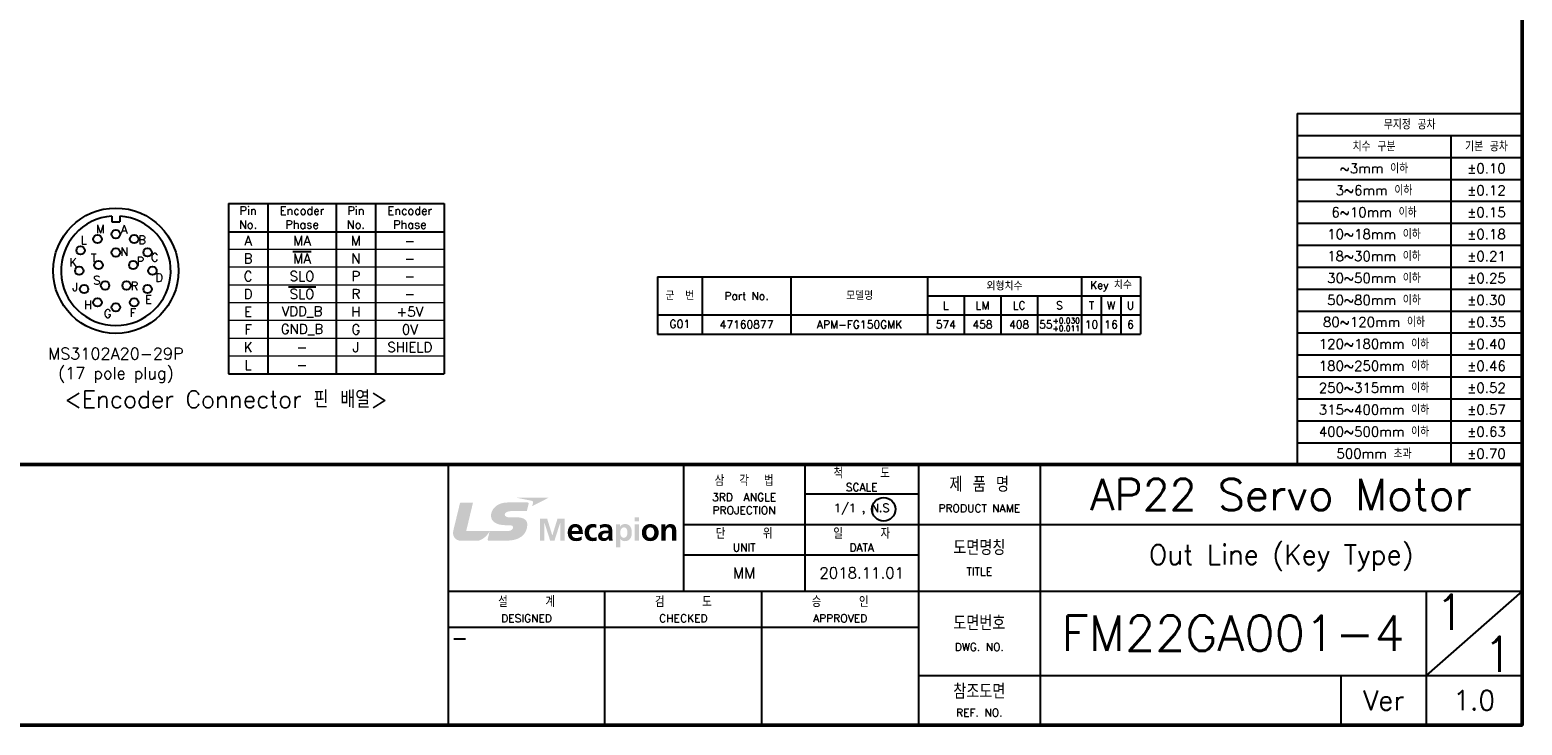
# Model space of a CAD drawing. Header units: inches. Extents: x 0 to 1782, y 0 to 1260.
# Tile 2 of 3: x 640 to 1782, y 0 to 532. Entities that reach past the tile are written whole.
import ezdxf
from ezdxf.enums import TextEntityAlignment as Align

# ---------------------------------------------------------------- set-up
doc = ezdxf.new("R2010")
doc.units = ezdxf.units.IN
doc.header["$LTSCALE"] = 0.25
doc.layers.get('0').update_dxf_attribs({"lineweight": 35})
doc.styles.add('GSG1', font='romans.shx', dxfattribs={"bigfont": 'GSG1.shx'})

msp = doc.modelspace()

# ---------------------------------------------------------------- hatches: boundary and pattern name
at = {"lineweight": -3}
h = msp.add_hatch(color=240, dxfattribs=at)
h.dxf.hatch_style = 2
edge = h.paths.add_edge_path()
edge.add_spline(control_points=[(1012.49800442, 174.12134381), (1012.49800442, 174.12134381), (1036.82979763, 174.12134381), (1036.82979763, 174.12134381), (1036.82979763, 174.12134381), (1024.31611975, 167.69484565), (1024.31611975, 167.69484565), (1024.31611975, 167.69484565), (1024.82066454, 169.80087684), (1024.97138319, 170.42954286), (1025.13177362, 171.09488108), (1024.91738239, 171.59418698), (1023.98002522, 171.78601072), (1023.04186207, 171.97702847), (1012.49800442, 174.12134381), (1012.49800442, 174.12134381)], knot_values=[0, 0, 0, 0, 1, 1, 1, 2, 2, 2, 3, 3, 3, 4, 4, 4, 5, 5, 5, 5], degree=3, periodic=0)
h = msp.add_hatch(color=166, dxfattribs=at)
h.dxf.hatch_style = 2
edge = h.paths.add_edge_path()
edge.add_spline(control_points=[(1006.6183651, 153.05136011), (1008.53821443, 153.05136011), (1009.60291676, 152.78055013), (1009.62870819, 151.49903861), (1009.64563381, 150.79461026), (1009.16285054, 149.97089657), (1008.64460406, 149.56871151), (1007.47109414, 148.66439961), (1006.43701913, 148.56687578), (1000.93457942, 148.56687578), (1000.93457942, 148.56687578), (973.7689532, 148.56687578), (973.7689532, 148.56687578), (973.7689532, 148.56687578), (979.01750854, 170.48072273), (979.01750854, 170.48072273), (979.01750854, 170.48072273), (969.94215025, 170.48072273), (969.94215025, 170.48072273), (969.33524574, 170.48072273), (969.10473486, 170.30703359), (968.92419487, 169.58567962), (968.92419487, 169.58567962), (963.94322558, 149.0472411), (963.94322558, 149.0472411), (963.00667439, 144.96252389), (965.12157139, 141.23163281), (969.82528285, 141.23163281), (974.52577037, 141.23163281), (978.29131868, 141.23163281), (982.28254197, 141.23163281), (985.43715586, 141.23163281), (989.66453191, 144.67237034), (991.37724384, 147.85680556), (991.47154374, 148.03170367), (991.53279838, 148.14454116), (991.59888891, 148.29042392), (991.59888891, 148.29042392), (991.59888891, 148.29042392), (991.59888891, 148.29042392), (991.59888891, 148.29042392), (991.63757605, 148.33555892), (991.64805382, 148.27188633), (991.64805382, 148.27188633), (991.64805382, 148.27188633), (991.64805382, 148.27188633), (991.37724384, 147.12658579), (990.42134908, 143.07974973), (990.26579454, 142.42045639), (990.06268706, 141.56127948), (990.51323104, 141.23405075), (990.92186396, 141.23405075), (990.92186396, 141.23405075), (1001.08932798, 141.23405075), (1004.33824177, 141.23405075), (1015.70339517, 141.23405075), (1020.14919236, 146.64380252), (1020.53686975, 153.13840617), (1020.75448491, 156.78346016), (1018.43889838, 159.14700263), (1011.90721955, 159.14700263), (1011.90721955, 159.14700263), (1008.67523138, 159.14700263), (1006.89401097, 159.14700263), (1005.11198458, 159.14700263), (1003.28321122, 159.7329516), (1003.28321122, 161.18533132), (1003.28321122, 162.63206917), (1005.27076305, 163.89222216), (1007.96113125, 163.89222216), (1007.96113125, 163.89222216), (1020.17498379, 163.89222216), (1020.17498379, 163.89222216), (1020.17498379, 163.89222216), (1021.24049211, 168.16553918), (1021.45165942, 169.05937332), (1021.71843949, 170.18533029), (1021.37670308, 170.51255902), (1020.5570193, 170.51255902), (1020.5570193, 170.51255902), (1005.4617808, 170.51255902), (1005.4617808, 170.51255902), (996.7015615, 170.51255902), (992.76675696, 164.64984532), (992.76675696, 160.46599231), (992.76675696, 156.28254229), (996.14059797, 153.05941993), (1004.83553272, 153.05941993), (1004.83553272, 153.05941993), (1006.6183651, 153.05136011), (1006.6183651, 153.05136011)], knot_values=[0, 0, 0, 0, 1, 1, 1, 2, 2, 2, 3, 3, 3, 4, 4, 4, 5, 5, 5, 6, 6, 6, 7, 7, 7, 8, 8, 8, 9, 9, 9, 10, 10, 10, 11, 11, 11, 12, 12, 12, 13, 13, 13, 14, 14, 14, 15, 15, 15, 16, 16, 16, 17, 17, 17, 18, 18, 18, 19, 19, 19, 20, 20, 20, 21, 21, 21, 22, 22, 22, 23, 23, 23, 24, 24, 24, 25, 25, 25, 26, 26, 26, 27, 27, 27, 28, 28, 28, 29, 29, 29, 30, 30, 30, 30], degree=3, periodic=0)
h = msp.add_hatch(color=253, dxfattribs=at)
h.dxf.hatch_style = 2
edge = h.paths.add_edge_path()
edge.add_spline(control_points=[(1030.34889567, 158.20883948), (1030.34889567, 158.20883948), (1035.70867654, 158.20883948), (1035.70867654, 158.20883948), (1035.70867654, 158.20883948), (1039.68055627, 145.29297654), (1039.68055627, 145.29297654), (1039.68055627, 145.29297654), (1039.72810921, 145.29297654), (1039.72810921, 145.29297654), (1039.72810921, 145.29297654), (1043.70079491, 158.20883948), (1043.70079491, 158.20883948), (1043.70079491, 158.20883948), (1049.06057579, 158.20883948), (1049.06057579, 158.20883948), (1049.06057579, 158.20883948), (1049.06057579, 141.16634826), (1049.06057579, 141.16634826), (1049.06057579, 141.16634826), (1045.85437905, 141.16634826), (1045.85437905, 141.16634826), (1045.85437905, 141.16634826), (1045.85437905, 155.23033268), (1045.85437905, 155.23033268), (1045.85437905, 155.23033268), (1045.80602012, 155.23033268), (1045.80602012, 155.23033268), (1045.80602012, 155.23033268), (1041.3078341, 141.16634826), (1041.3078341, 141.16634826), (1041.3078341, 141.16634826), (1038.10163736, 141.16634826), (1038.10163736, 141.16634826), (1038.10163736, 141.16634826), (1033.60264535, 155.23033268), (1033.60264535, 155.23033268), (1033.60264535, 155.23033268), (1033.55509241, 155.18116777), (1033.55509241, 155.18116777), (1033.55509241, 155.18116777), (1033.55509241, 141.16634826), (1033.55509241, 141.16634826), (1033.55509241, 141.16634826), (1030.34889567, 141.16634826), (1030.34889567, 141.16634826), (1030.34889567, 141.16634826), (1030.34889567, 158.20883948), (1030.34889567, 158.20883948)], knot_values=[0, 0, 0, 0, 1, 1, 1, 2, 2, 2, 3, 3, 3, 4, 4, 4, 5, 5, 5, 6, 6, 6, 7, 7, 7, 8, 8, 8, 9, 9, 9, 10, 10, 10, 11, 11, 11, 12, 12, 12, 13, 13, 13, 14, 14, 14, 15, 15, 15, 16, 16, 16, 16], degree=3, periodic=0)
h = msp.add_hatch(color=253, dxfattribs=at)
edge = h.paths.add_edge_path()
edge.add_spline(control_points=[(1061.29928579, 152.5843687), (1061.15963852, 152.72614464), (1061.01033851, 152.85860452), (1060.85090094, 152.98125917)], knot_values=[3.3437465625, 3.3437465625, 3.3437465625, 3.3437465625, 3.4062459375, 3.4062459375, 3.4062459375, 3.4062459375], degree=3, periodic=0)
edge.add_spline(control_points=[(1060.85090094, 152.98125917), (1060.69146336, 153.10391382), (1060.52188822, 153.21676324), (1060.34169068, 153.31931828)], knot_values=[3.2812471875, 3.2812471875, 3.2812471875, 3.2812471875, 3.3437465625, 3.3437465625, 3.3437465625, 3.3437465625], degree=3, periodic=0)
edge.add_spline(control_points=[(1060.34169068, 153.31931828), (1060.16149313, 153.42187332), (1059.97067319, 153.51413397), (1059.76874601, 153.59561107)], knot_values=[3.2187478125, 3.2187478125, 3.2187478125, 3.2187478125, 3.2812471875, 3.2812471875, 3.2812471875, 3.2812471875], degree=3, periodic=0)
edge.add_spline(control_points=[(1059.76874601, 153.59561107), (1059.56681883, 153.67708817), (1059.35378441, 153.74778172), (1059.12915793, 153.80720255)], knot_values=[3.1562484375, 3.1562484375, 3.1562484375, 3.1562484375, 3.2187478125, 3.2187478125, 3.2187478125, 3.2187478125], degree=3, periodic=0)
edge.add_spline(control_points=[(1059.12915793, 153.80720255), (1058.90453144, 153.86662339), (1058.66831289, 153.91477151), (1058.42001743, 153.95115775)], knot_values=[3.0937490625, 3.0937490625, 3.0937490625, 3.0937490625, 3.1562484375, 3.1562484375, 3.1562484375, 3.1562484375], degree=3, periodic=0)
edge.add_spline(control_points=[(1058.42001743, 153.95115775), (1058.17172197, 153.987544), (1057.91134961, 154.01216837), (1057.63841551, 154.0245417)], knot_values=[3.0312496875, 3.0312496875, 3.0312496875, 3.0312496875, 3.0937490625, 3.0937490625, 3.0937490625, 3.0937490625], degree=3, periodic=0)
edge.add_spline(control_points=[(1057.63841551, 154.0245417), (1057.50194846, 154.03072836), (1057.36234097, 154.03385227), (1057.21953245, 154.03385227)], knot_values=[3, 3, 3, 3, 3.0312496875, 3.0312496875, 3.0312496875, 3.0312496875], degree=3, periodic=0)
edge.add_spline(control_points=[(1057.21953245, 154.03385227), (1053.39111754, 154.03385227), (1051.50028357, 151.02995703), (1051.50028357, 147.39255988)], knot_values=[2, 2, 2, 2, 3, 3, 3, 3], degree=3, periodic=0)
edge.add_spline(control_points=[(1051.50028357, 147.39255988), (1051.50028357, 143.26593159), (1053.8698709, 140.87297078), (1057.93685651, 140.87297078)], knot_values=[1, 1, 1, 1, 2, 2, 2, 2], degree=3, periodic=0)
edge.add_spline(control_points=[(1057.93685651, 140.87297078), (1059.66004621, 140.87297078), (1061.00039442, 141.21470718), (1062.17229237, 141.87400053)], knot_values=[0, 0, 0, 0, 1, 1, 1, 1], degree=3, periodic=0)
edge.add_spline(control_points=[(1062.17229237, 141.87400053), (1062.17229237, 141.87400053), (1062.17229237, 142.53933874), (1062.17229237, 143.20467696)], knot_values=[7.5, 7.5, 7.5, 7.5, 8, 8, 8, 8], degree=3, periodic=0)
edge.add_spline(control_points=[(1062.17229237, 143.20467696), (1062.17229237, 143.87001517), (1062.17229237, 144.53535338), (1062.17229237, 144.53535338), (1060.97621496, 143.85188057), (1059.63586675, 143.26593159), (1058.0811273, 143.26593159)], knot_values=[6, 6, 6, 6, 6.5, 6.5, 6.5, 7.5, 7.5, 7.5, 7.5], degree=3, periodic=0)
edge.add_spline(control_points=[(1058.0811273, 143.26593159), (1056.09438146, 143.26593159), (1054.70728629, 144.41365009), (1054.56301549, 146.44069503)], knot_values=[5, 5, 5, 5, 6, 6, 6, 6], degree=3, periodic=0)
edge.add_spline(control_points=[(1054.56301549, 146.44069503), (1054.56301549, 146.44069503), (1063.08144017, 146.44069503), (1063.08144017, 146.44069503), (1063.08144017, 146.71537462), (1063.07639182, 146.98538379), (1063.06581006, 147.25023312)], knot_values=[3.937490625, 3.937490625, 3.937490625, 3.937490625, 4.937490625, 4.937490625, 4.937490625, 5, 5, 5, 5], degree=3, periodic=0)
edge.add_spline(control_points=[(1063.06581006, 147.25023312), (1063.04464992, 147.77984705), (1063.00136321, 148.28882827), (1062.93207125, 148.77326348)], knot_values=[3.812491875, 3.812491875, 3.812491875, 3.812491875, 3.937490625, 3.937490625, 3.937490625, 3.937490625], degree=3, periodic=0)
edge.add_spline(control_points=[(1062.93207125, 148.77326348), (1062.86277929, 149.25769869), (1062.76748208, 149.71758789), (1062.64230095, 150.14901778)], knot_values=[3.687493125, 3.687493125, 3.687493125, 3.687493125, 3.812491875, 3.812491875, 3.812491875, 3.812491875], degree=3, periodic=0)
edge.add_spline(control_points=[(1062.64230095, 150.14901778), (1062.5484151, 150.4725902), (1062.43771955, 150.78015425), (1062.30857798, 151.07005901)], knot_values=[3.5937440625, 3.5937440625, 3.5937440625, 3.5937440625, 3.687493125, 3.687493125, 3.687493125, 3.687493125], degree=3, periodic=0)
edge.add_spline(control_points=[(1062.30857798, 151.07005901), (1062.2224836, 151.26332885), (1062.12819099, 151.44875012), (1062.02521531, 151.62583365)], knot_values=[3.5312446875, 3.5312446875, 3.5312446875, 3.5312446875, 3.5937440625, 3.5937440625, 3.5937440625, 3.5937440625], degree=3, periodic=0)
edge.add_spline(control_points=[(1062.02521531, 151.62583365), (1061.92223963, 151.80291718), (1061.81058089, 151.97166297), (1061.68975425, 152.13158187)], knot_values=[3.4687453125, 3.4687453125, 3.4687453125, 3.4687453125, 3.5312446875, 3.5312446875, 3.5312446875, 3.5312446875], degree=3, periodic=0)
edge.add_spline(control_points=[(1061.68975425, 152.13158187), (1061.56892761, 152.29150077), (1061.43893307, 152.44259277), (1061.29928579, 152.5843687)], knot_values=[3.4062459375, 3.4062459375, 3.4062459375, 3.4062459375, 3.4687453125, 3.4687453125, 3.4687453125, 3.4687453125], degree=3, periodic=0)
edge = h.paths.add_edge_path(flags=16)
edge.add_spline(control_points=[(1057.29086187, 148.68616113), (1055.92693868, 148.68616113), (1054.56301549, 148.68616113), (1054.56301549, 148.68616113), (1054.70728629, 150.37146967), (1055.61643408, 151.64089146), (1057.41055021, 151.64089146)], knot_values=[1, 1, 1, 1, 1.5, 1.5, 1.5, 2.5, 2.5, 2.5, 2.5], degree=3, periodic=0)
edge.add_spline(control_points=[(1057.41055021, 151.64089146), (1059.20547231, 151.64089146), (1059.92360235, 150.27394584), (1060.01870824, 148.68616113)], knot_values=[0, 0, 0, 0, 1, 1, 1, 1], degree=3, periodic=0)
edge.add_spline(control_points=[(1060.01870824, 148.68616113), (1060.01870824, 148.68616113), (1058.65478505, 148.68616113), (1057.29086187, 148.68616113)], knot_values=[2.5, 2.5, 2.5, 2.5, 3, 3, 3, 3], degree=3, periodic=0)
h = msp.add_hatch(color=253, dxfattribs=at)
h.dxf.hatch_style = 2
edge = h.paths.add_edge_path()
edge.add_spline(control_points=[(1073.22714267, 151.02995703), (1072.65328343, 151.29915505), (1072.03106526, 151.49420272), (1071.04937907, 151.49420272), (1069.06343921, 151.49420272), (1067.79562939, 149.88304452), (1067.79562939, 147.51426317), (1067.79562939, 145.19464673), (1068.87242146, 143.41262033), (1071.12111148, 143.41262033), (1072.03106526, 143.41262033), (1073.03612492, 143.75435674), (1073.5858047, 143.99856931), (1073.5858047, 143.99856931), (1073.72926951, 141.28885754), (1073.72926951, 141.28885754), (1072.79674824, 140.99548006), (1071.83924152, 140.87297078), (1070.52307277, 140.87297078), (1066.47946064, 140.87297078), (1064.44596784, 143.68101237), (1064.44596784, 147.51426317), (1064.44596784, 151.15246631), (1066.55119305, 154.03385227), (1070.40378742, 154.03385227), (1071.69577671, 154.03385227), (1072.62910396, 153.88716353), (1073.51407229, 153.6187715), (1073.51407229, 153.6187715), (1073.22714267, 151.02995703), (1073.22714267, 151.02995703)], knot_values=[0, 0, 0, 0, 1, 1, 1, 2, 2, 2, 3, 3, 3, 4, 4, 4, 5, 5, 5, 6, 6, 6, 7, 7, 7, 8, 8, 8, 9, 9, 9, 10, 10, 10, 10], degree=3, periodic=0)
h = msp.add_hatch(color=253, dxfattribs=at)
edge = h.paths.add_edge_path()
edge.add_spline(control_points=[(1085.64571466, 147.92973485), (1085.64571466, 148.33252843), (1085.64571466, 148.73532603), (1085.64571466, 148.73532603), (1085.64571466, 152.44687354), (1084.09016923, 154.03385227), (1080.33348673, 154.03385227)], knot_values=[1, 1, 1, 1, 1.500005, 1.500005, 1.500005, 2.500005, 2.500005, 2.500005, 2.500005], degree=3, periodic=0)
edge.add_spline(control_points=[(1080.33348673, 154.03385227), (1078.96976504, 154.03385227), (1077.29493426, 153.66713042), (1076.05049792, 153.08198743)], knot_values=[0, 0, 0, 0, 1, 1, 1, 1], degree=3, periodic=0)
edge.add_spline(control_points=[(1076.05049792, 153.08198743), (1076.05049792, 153.08198743), (1076.07427439, 152.37997703), (1076.09805086, 151.67796663)], knot_values=[15.5, 15.5, 15.5, 15.5, 16, 16, 16, 16], degree=3, periodic=0)
edge.add_spline(control_points=[(1076.09805086, 151.67796663), (1076.12182734, 150.97595623), (1076.14560381, 150.27394584), (1076.14560381, 150.27394584), (1077.22239587, 151.10410739), (1078.58692355, 151.64089146), (1079.95064524, 151.64089146)], knot_values=[14, 14, 14, 14, 14.5, 14.5, 14.5, 15.5, 15.5, 15.5, 15.5], degree=3, periodic=0)
edge.add_spline(control_points=[(1079.95064524, 151.64089146), (1081.84067323, 151.64089146), (1082.72644754, 150.95741865), (1082.72644754, 148.93117968)], knot_values=[13, 13, 13, 13, 14, 14, 14, 14], degree=3, periodic=0)
edge.add_spline(control_points=[(1082.72644754, 148.93117968), (1082.72644754, 148.93117968), (1080.9557049, 148.93117968), (1080.9557049, 148.93117968), (1079.61535669, 148.93117968), (1078.03643778, 148.8086704), (1076.8161809, 148.19773598)], knot_values=[11, 11, 11, 11, 12, 12, 12, 13, 13, 13, 13], degree=3, periodic=0)
edge.add_spline(control_points=[(1076.8161809, 148.19773598), (1075.59592402, 147.58841352), (1074.71014971, 146.48905396), (1074.71014971, 144.60950373)], knot_values=[10, 10, 10, 10, 11, 11, 11, 11], degree=3, periodic=0)
edge.add_spline(control_points=[(1074.71014971, 144.60950373), (1074.71014971, 142.21573694), (1076.83955438, 140.87297078), (1079.01731798, 140.87297078)], knot_values=[9, 9, 9, 9, 10, 10, 10, 10], degree=3, periodic=0)
edge.add_spline(control_points=[(1079.01731798, 140.87297078), (1080.47695154, 140.87297078), (1082.08004991, 141.6547734), (1082.82155343, 143.04589848)], knot_values=[8, 8, 8, 8, 9, 9, 9, 9], degree=3, periodic=0)
edge.add_spline(control_points=[(1082.86991235, 143.04589848), (1082.86991235, 143.04589848), (1082.86991235, 143.04589848), (1082.86991235, 143.04589848)], knot_values=[7, 7, 7, 7, 7.00001, 7.00001, 7.00001, 7.00001], degree=3, periodic=0)
edge.add_spline(control_points=[(1082.86991235, 143.04589848), (1082.89328584, 142.65580315), (1082.89328584, 141.82564161), (1083.01337717, 141.16634826)], knot_values=[6, 6, 6, 6, 7, 7, 7, 7], degree=3, periodic=0)
edge.add_spline(control_points=[(1083.01337717, 141.16634826), (1083.01337717, 141.16634826), (1085.83673242, 141.16634826), (1085.83673242, 141.16634826), (1085.76500001, 142.14319855), (1085.71744707, 143.02171902), (1085.6932676, 143.97438985)], knot_values=[4, 4, 4, 4, 5, 5, 5, 6, 6, 6, 6], degree=3, periodic=0)
edge.add_spline(control_points=[(1085.6932676, 143.97438985), (1085.66908814, 144.90207523), (1085.64571466, 145.85394007), (1085.64571466, 147.12416784), (1085.64571466, 147.12416784), (1085.64571466, 147.52694933), (1085.64571466, 147.92973485)], knot_values=[2.500005, 2.500005, 2.500005, 2.500005, 3.500005, 3.500005, 3.500005, 4, 4, 4, 4], degree=3, periodic=0)
edge = h.paths.add_edge_path(flags=16)
edge.add_spline(control_points=[(1077.77288164, 144.8045514), (1077.77288164, 146.73326653), (1079.90228631, 146.9774791), (1081.33854639, 146.9774791), (1081.33854639, 146.9774791), (1081.68551474, 146.9774791), (1082.03248656, 146.9774791)], knot_values=[2.500005, 2.500005, 2.500005, 2.500005, 3.500005, 3.500005, 3.500005, 4, 4, 4, 4], degree=3, periodic=0)
edge.add_spline(control_points=[(1082.03248656, 146.9774791), (1082.37946532, 146.9774791), (1082.72644754, 146.9774791), (1082.72644754, 146.9774791), (1082.72644754, 146.00062881), (1082.58298273, 145.09792888), (1082.05587045, 144.38947062)], knot_values=[1, 1, 1, 1, 1.500005, 1.500005, 1.500005, 2.500005, 2.500005, 2.500005, 2.500005], degree=3, periodic=0)
edge.add_spline(control_points=[(1082.05587045, 144.38947062), (1081.55374361, 143.70519183), (1080.78806063, 143.26593159), (1079.80718043, 143.26593159)], knot_values=[0, 0, 0, 0, 1, 1, 1, 1], degree=3, periodic=0)
edge.add_spline(control_points=[(1079.80718043, 143.26593159), (1078.65865595, 143.26593159), (1077.77288164, 143.73017728), (1077.77288164, 144.8045514)], knot_values=[4, 4, 4, 4, 5, 5, 5, 5], degree=3, periodic=0)
h = msp.add_hatch(color=253, dxfattribs=at)
edge = h.paths.add_edge_path()
edge.add_spline(control_points=[(1100.55235335, 147.49008371), (1100.55235335, 150.95741865), (1099.1644522, 154.03385227), (1095.38439621, 154.03385227)], knot_values=[4, 4, 4, 4, 5, 5, 5, 5], degree=3, periodic=0)
edge.add_spline(control_points=[(1095.38439621, 154.03385227), (1093.49356224, 154.03385227), (1092.27330536, 153.17870528), (1091.5559813, 151.9584484)], knot_values=[3, 3, 3, 3, 4, 4, 4, 4], degree=3, periodic=0)
edge.add_spline(control_points=[(1091.50762238, 151.9584484), (1091.50762238, 151.9584484), (1091.50762238, 151.9584484), (1091.50762238, 151.9584484)], knot_values=[2, 2, 2, 2, 2.00001, 2.00001, 2.00001, 2.00001], degree=3, periodic=0)
edge.add_spline(control_points=[(1091.50762238, 151.9584484), (1091.50762238, 151.9584484), (1091.50762238, 152.40415649), (1091.50762238, 152.84986458)], knot_values=[1.5, 1.5, 1.5, 1.5, 2, 2, 2, 2], degree=3, periodic=0)
edge.add_spline(control_points=[(1091.50762238, 152.84986458), (1091.50762238, 153.29557268), (1091.50762238, 153.74128077), (1091.50762238, 153.74128077), (1091.50762238, 153.74128077), (1090.74193939, 153.74128077), (1089.97625641, 153.74128077)], knot_values=[0.5, 0.5, 0.5, 0.5, 1, 1, 1, 1.5, 1.5, 1.5, 1.5], degree=3, periodic=0)
edge.add_spline(control_points=[(1089.97625641, 153.74128077), (1089.21057343, 153.74128077), (1088.44489045, 153.74128077), (1088.44489045, 153.74128077), (1088.44489045, 153.74128077), (1088.44489045, 149.31536759), (1088.44489045, 144.88958718)], knot_values=[10.4999849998, 10.4999849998, 10.4999849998, 10.4999849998, 10.9999849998, 10.9999849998, 10.9999849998, 11.5, 11.5, 11.5, 11.5], degree=3, periodic=0)
edge.add_spline(control_points=[(1088.44489045, 144.88958718), (1088.44489045, 140.46407232), (1088.44489045, 136.03869022), (1088.44489045, 136.03869022), (1088.44489045, 136.03869022), (1089.2464236, 136.03869022), (1090.04796477, 136.03869022)], knot_values=[9.5000049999, 9.5000049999, 9.5000049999, 9.5000049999, 9.9999899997, 9.9999899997, 9.9999899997, 10.4999849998, 10.4999849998, 10.4999849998, 10.4999849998], degree=3, periodic=0)
edge.add_spline(control_points=[(1090.04796477, 136.03869022), (1090.84952197, 136.03869022), (1091.65108719, 136.03869022), (1091.65108719, 136.03869022), (1091.65108719, 136.03869022), (1091.65108719, 137.68081304), (1091.65108719, 139.3229687)], knot_values=[8.5000099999, 8.5000099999, 8.5000099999, 8.5000099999, 9.0000149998, 9.0000149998, 9.0000149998, 9.5000049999, 9.5000049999, 9.5000049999, 9.5000049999], degree=3, periodic=0)
edge.add_spline(control_points=[(1091.65108719, 139.3229687), (1091.65108719, 140.96519004), (1091.65108719, 142.60744423), (1091.65108719, 142.60744423), (1091.65108719, 142.60744423), (1091.65108719, 142.60744423), (1091.65108719, 142.60744423)], knot_values=[7.9999900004, 7.9999900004, 7.9999900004, 7.9999900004, 8.5000000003, 8.5000000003, 8.5000000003, 8.5000099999, 8.5000099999, 8.5000099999, 8.5000099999], degree=3, periodic=0)
edge.add_spline(control_points=[(1091.65108719, 142.60744423), (1091.65108815, 142.60744423), (1091.69944224, 142.60744423), (1091.69944611, 142.60744423)], knot_values=[7.00004, 7.00004, 7.00004, 7.00004, 7.9999900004, 7.9999900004, 7.9999900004, 7.9999900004], degree=3, periodic=0)
edge.add_spline(control_points=[(1091.69944611, 142.60744423), (1091.69944611, 142.60744423), (1091.69944611, 142.60744423), (1091.69944611, 142.60744423), (1092.82379112, 141.21470718), (1093.94813613, 140.87297078), (1095.31266381, 140.87297078)], knot_values=[6, 6, 6, 6, 6.00004, 6.00004, 6.00004, 7.00004, 7.00004, 7.00004, 7.00004], degree=3, periodic=0)
edge.add_spline(control_points=[(1095.31266381, 140.87297078), (1099.1644522, 140.87297078), (1100.55235335, 144.04692824), (1100.55235335, 147.49008371)], knot_values=[5, 5, 5, 5, 6, 6, 6, 6], degree=3, periodic=0)
edge = h.paths.add_edge_path(flags=16)
edge.add_spline(control_points=[(1094.54617484, 151.49420272), (1096.62802657, 151.49420272), (1097.2026918, 149.17458627), (1097.2026918, 147.49008371)], knot_values=[2, 2, 2, 2, 3, 3, 3, 3], degree=3, periodic=0)
edge.add_spline(control_points=[(1097.2026918, 147.49008371), (1097.2026918, 145.75641624), (1096.60465309, 143.41262033), (1094.4986219, 143.41262033)], knot_values=[1, 1, 1, 1, 2, 2, 2, 2], degree=3, periodic=0)
edge.add_spline(control_points=[(1094.4986219, 143.41262033), (1092.36921723, 143.41262033), (1091.67526665, 145.70725133), (1091.67526665, 147.49008371)], knot_values=[0, 0, 0, 0, 1, 1, 1, 1], degree=3, periodic=0)
edge.add_spline(control_points=[(1091.67526665, 147.49008371), (1091.67526665, 149.24873662), (1092.48850258, 151.49420272), (1094.54617484, 151.49420272)], knot_values=[3, 3, 3, 3, 4, 4, 4, 4], degree=3, periodic=0)
h = msp.add_hatch(color=253, dxfattribs=at)
h.dxf.hatch_style = 2
edge = h.paths.add_edge_path()
edge.add_spline(control_points=[(1102.77766989, 153.74128077), (1102.77766989, 153.74128077), (1105.98386663, 153.74128077), (1105.98386663, 153.74128077), (1105.98386663, 153.74128077), (1105.98386663, 141.16634826), (1105.98386663, 141.16634826), (1105.98386663, 141.16634826), (1102.77766989, 141.16634826), (1102.77766989, 141.16634826), (1102.77766989, 141.16634826), (1102.77766989, 153.74128077), (1102.77766989, 153.74128077)], knot_values=[0, 0, 0, 0, 1, 1, 1, 2, 2, 2, 3, 3, 3, 4, 4, 4, 4], degree=3, periodic=0)
edge = h.paths.add_edge_path()
edge.add_spline(control_points=[(1102.77766989, 159.16110731), (1102.77766989, 159.16110731), (1105.98386663, 159.16110731), (1105.98386663, 159.16110731), (1105.98386663, 159.16110731), (1105.98386663, 156.03591177), (1105.98386663, 156.03591177), (1105.98386663, 156.03591177), (1102.77766989, 156.03591177), (1102.77766989, 156.03591177), (1102.77766989, 156.03591177), (1102.77766989, 159.16110731), (1102.77766989, 159.16110731)], knot_values=[0, 0, 0, 0, 1, 1, 1, 2, 2, 2, 3, 3, 3, 4, 4, 4, 4], degree=3, periodic=0)
h = msp.add_hatch(color=253, dxfattribs=at)
edge = h.paths.add_edge_path()
edge.add_spline(control_points=[(1121.10650852, 147.36757443), (1121.10650852, 151.51838218), (1118.30652675, 154.03385227), (1114.64575612, 154.03385227)], knot_values=[0, 0, 0, 0, 1, 1, 1, 1], degree=3, periodic=0)
edge.add_spline(control_points=[(1114.64575612, 154.03385227), (1111.00916494, 154.03385227), (1108.20918317, 151.51838218), (1108.20918317, 147.36757443), (1108.20918317, 143.75435674), (1110.57796452, 140.87297078), (1114.64575612, 140.87297078)], knot_values=[2, 2, 2, 2, 3, 3, 3, 4, 4, 4, 4], degree=3, periodic=0)
edge.add_spline(control_points=[(1114.64575612, 140.87297078), (1118.73772717, 140.87297078), (1121.10650852, 143.75435674), (1121.10650852, 147.36757443)], knot_values=[1, 1, 1, 1, 2, 2, 2, 2], degree=3, periodic=0)
edge = h.paths.add_edge_path(flags=16)
edge.add_spline(control_points=[(1114.64575612, 151.49420272), (1116.75178731, 151.49420272), (1117.75684697, 149.68719088), (1117.75684697, 147.75928173)], knot_values=[1, 1, 1, 1, 2, 2, 2, 2], degree=3, periodic=0)
edge.add_spline(control_points=[(1117.75684697, 147.75928173), (1117.75684697, 145.65889241), (1117.11044934, 143.41262033), (1114.64575612, 143.41262033)], knot_values=[0, 0, 0, 0, 1, 1, 1, 1], degree=3, periodic=0)
edge.add_spline(control_points=[(1114.64575612, 143.41262033), (1112.20524236, 143.41262033), (1111.55884472, 145.68307187), (1111.55884472, 147.75928173), (1111.55884472, 149.63883195), (1112.56390439, 151.49420272), (1114.64575612, 151.49420272)], knot_values=[2, 2, 2, 2, 3, 3, 3, 4, 4, 4, 4], degree=3, periodic=0)
h = msp.add_hatch(color=253, dxfattribs=at)
h.dxf.hatch_style = 2
edge = h.paths.add_edge_path()
edge.add_spline(control_points=[(1123.26009266, 153.74128077), (1123.26009266, 153.74128077), (1126.29864512, 153.74128077), (1126.29864512, 153.74128077), (1126.29864512, 153.74128077), (1126.29864512, 152.03179277), (1126.29864512, 152.03179277), (1126.29864512, 152.03179277), (1126.34619807, 152.03179277), (1126.34619807, 152.03179277), (1127.35125773, 153.47208276), (1128.71497942, 154.03385227), (1130.39061618, 154.03385227), (1133.30907731, 154.03385227), (1134.57769312, 151.93426893), (1134.57769312, 149.10204788), (1134.57769312, 149.10204788), (1134.57769312, 141.16634826), (1134.57769312, 141.16634826), (1134.57769312, 141.16634826), (1131.37149637, 141.16634826), (1131.37149637, 141.16634826), (1131.37149637, 141.16634826), (1131.37149637, 147.88098502), (1131.37149637, 147.88098502), (1131.37149637, 149.41960482), (1131.34731691, 151.49420272), (1129.28964465, 151.49420272), (1126.96841624, 151.49420272), (1126.4662894, 148.93117968), (1126.4662894, 147.31921551), (1126.4662894, 147.31921551), (1126.4662894, 141.16634826), (1126.4662894, 141.16634826), (1126.4662894, 141.16634826), (1123.26009266, 141.16634826), (1123.26009266, 141.16634826), (1123.26009266, 141.16634826), (1123.26009266, 153.74128077), (1123.26009266, 153.74128077)], knot_values=[0, 0, 0, 0, 1, 1, 1, 2, 2, 2, 3, 3, 3, 4, 4, 4, 5, 5, 5, 6, 6, 6, 7, 7, 7, 8, 8, 8, 9, 9, 9, 10, 10, 10, 11, 11, 11, 12, 12, 12, 13, 13, 13, 13], degree=3, periodic=0)

# ---------------------------------------------------------------- linework, layer by layer
for p, q in [((1609.79999738, 468.2999995), (1781.99999738, 468.2999995)), ((1609.79999738, 468.2999995), (1609.79999738, 199.4999995)), ((1609.79999738, 451.4999995), (1781.99999738, 451.4999995)), ((1727.39999738, 451.4999995), (1727.39999738, 199.4999995)), ((1609.79999738, 434.6999995), (1781.99999738, 434.6999995)), ((1609.79999738, 417.8999995), (1781.99999738, 417.8999995)), ((1609.79999738, 401.0999995), (1781.99999738, 401.0999995)), ((702.62499738, 389.83021963), (702.62499738, 385.4374995)), ((708.62499738, 389.83021963), (708.62499738, 385.4374995)), ((702.62499738, 385.4374995), (708.62499738, 385.4374995)), ((1609.79999738, 384.2999995), (1781.99999738, 384.2999995)), ((1609.79999738, 367.4999995), (1781.99999738, 367.4999995)), ((1609.79999738, 350.6999995), (1781.99999738, 350.6999995)), ((1609.79999738, 333.8999995), (1781.99999738, 333.8999995)), ((1609.79999738, 317.0999995), (1781.99999738, 317.0999995)), ((1609.79999738, 300.2999995), (1781.99999738, 300.2999995)), ((1609.79999738, 283.4999995), (1781.99999738, 283.4999995)), ((1609.79999738, 266.6999995), (1781.99999738, 266.6999995)), ((1609.79999738, 249.8999995), (1781.99999738, 249.8999995)), ((1609.79999738, 233.0999995), (1781.99999738, 233.0999995)), ((1609.79999738, 216.2999995), (1781.99999738, 216.2999995)), ((959.99999738, 199.4999995), (959.99999738, -0.0000005)), ((1139.99999738, 199.4999995), (1139.99999738, 102.5999995)), ((1232.99999738, 199.4999995), (1232.99999738, 102.5999995)), ((1319.99999738, 199.4999995), (1319.99999738, -0.0000005)), ((1412.99999738, 199.4999995), (1412.99999738, -0.0000005)), ((1232.99999738, 176.9999995), (1319.99999738, 176.9999995)), ((1139.99999738, 153.5999995), (1781.99999738, 153.5999995)), ((1139.99999738, 130.4999995), (1319.99999738, 130.4999995)), ((959.99999738, 102.5999995), (1781.99999738, 102.5999995)), ((1079.99999738, -0.0000005), (1079.99999738, 102.5999995)), ((1199.99999738, -0.0000005), (1199.99999738, 102.5999995)), ((1708.49999738, 102.5999995), (1708.49999738, -0.0000005)), ((1781.99999738, 102.5999995), (1708.49999738, 38.0999995)), ((959.99999738, 74.9999995), (1319.99999738, 74.9999995)), ((973.22041746, 65.75143587), (964.25302615, 65.75143587)), ((1319.99999738, 38.0999995), (1781.99999738, 38.0999995)), ((1643.54999738, -0.0000005), (1643.54999738, 38.0999995))]:
    msp.add_line(p, q, dxfattribs=at)
at = {"color": 7, "linetype": 'Continuous', "lineweight": -3}
for p, q in [((791.87499738, 399.4999995), (791.87499738, 268.9999995)), ((791.87499738, 399.4999995), (956.87499738, 399.4999995)), ((821.87499738, 399.4999995), (821.87499738, 268.9999995)), ((874.37499738, 399.4999995), (874.37499738, 268.9999995)), ((904.37499738, 399.4999995), (904.37499738, 268.9999995)), ((956.87499738, 399.4999995), (956.87499738, 268.9999995)), ((791.87499738, 377.7499995), (956.87499738, 377.7499995)), ((1120.28999738, 343.2399995), (1120.28999738, 299.4999995)), ((1120.28999738, 343.2399995), (1489.79999738, 343.2399995)), ((1154.30999738, 343.2399995), (1154.30999738, 299.4999995)), ((1222.34999738, 343.2399995), (1222.34999738, 299.4999995)), ((1326.83999738, 343.2399995), (1326.83999738, 299.4999995)), ((1444.79999738, 343.2399995), (1444.79999738, 299.4999995)), ((1489.79999738, 343.2399995), (1489.79999738, 299.4999995)), ((1326.83999738, 328.6599995), (1489.79999738, 328.6599995)), ((1354.91999738, 328.6599995), (1354.91999738, 299.4999995)), ((1382.99999738, 328.6599995), (1382.99999738, 299.4999995)), ((1411.07999738, 328.6599995), (1411.07999738, 299.4999995)), ((1459.79999738, 328.6599995), (1459.79999738, 299.4999995)), ((1474.79999738, 328.6599995), (1474.79999738, 299.4999995)), ((1120.28999738, 314.0799995), (1489.79999738, 314.0799995)), ((1120.28999738, 299.4999995), (1489.79999738, 299.4999995)), ((791.87499738, 268.9999995), (956.87499738, 268.9999995))]:
    msp.add_line(p, q, dxfattribs=at)
at = {"lineweight": -3, "ltscale": 0.5}
msp.add_line((791.87499738, 399.4999995), (791.87499738, 268.9999995), dxfattribs=at)
at = {"lineweight": 15, "ltscale": 0.5}
for p, q in [((956.87499738, 364.1562495), (791.87499738, 364.1562495)), ((956.87499738, 350.5624995), (791.87499738, 350.5624995)), ((956.87499738, 336.9687495), (791.87499738, 336.9687495)), ((956.87499738, 323.3749995), (791.87499738, 323.3749995)), ((956.87499738, 309.7812495), (791.87499738, 309.7812495)), ((956.87499738, 296.1874995), (791.87499738, 296.1874995)), ((956.87499738, 282.5937495), (791.87499738, 282.5937495))]:
    msp.add_line(p, q, dxfattribs=at)
at = {"color": 2, "lineweight": -3}
for p, q in [((841.16071166, 362.71651735), (855.08928309, 362.71651735)), ((837.67856881, 335.52901735), (858.57142595, 335.52901735))]:
    msp.add_line(p, q, dxfattribs=at)
at = {"lineweight": 50}
msp.add_line((-0.00000262, 199.4999995), (1781.99999738, 199.4999995), dxfattribs=at)
at = {"color": 1, "lineweight": 50}
msp.add_lwpolyline([(-0.00000262, -0.0000005), (1781.99999738, -0.0000005), (1781.99999738, 1259.9999995), (-0.00000262, 1259.9999995)], close=True, dxfattribs=at)
at = {"lineweight": -3}
for centre, radius in [((705.62499738, 347.9374995), 48), ((705.62499738, 375.96955116), 3.21428571), ((678.65114309, 363.51086153), 3.21428571), ((691.60897155, 372.21396835), 3.21428571), ((719.64102321, 372.21396835), 3.21428571), ((692.33361302, 352.25613206), 3.21428571), ((705.62499738, 361.91288806), 3.21428571), ((718.91638174, 352.25613206), 3.21428571), ((729.90146623, 361.95352533), 3.21428571), ((677.59294572, 347.9374995), 3.21428571), ((733.65704904, 347.9374995), 3.21428571), ((681.34852852, 333.92147367), 3.21428571), ((697.41047009, 336.63117265), 3.21428571), ((713.83952467, 336.63117265), 3.21428571), ((729.90146623, 333.92147367), 3.21428571), ((691.60897155, 323.66103064), 3.21428571), ((705.62499738, 319.90544784), 3.21428571), ((719.64102321, 323.66103064), 3.21428571), ((1293.29999738, 165.2999995), 9)]:
    msp.add_circle(centre, radius, dxfattribs=at)
msp.add_arc((705.62499738, 347.9374995), 42, 94.0960437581, 85.9039562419, dxfattribs=at)

# ---------------------------------------------------------------- texts
at = {"lineweight": -3, "style": 'GSG1'}
for s, p in [('M', (690.48742564, 376.62212253)), ('A', (709.48971726, 376.45997693)), ('L', (678.72674449, 368.30147448)), ('N', (709.12176496, 359.34996774)), ('B', (722.84207275, 368.4169695)), ('K', (670.06305822, 351.20175068)), ('T', (686.44900069, 354.40607759)), ('P', (721.6763865, 352.04680232)), ('C', (732.44070793, 354.94969285)), ('S', (688.32763238, 337.40529441)), ('D', (735.86845079, 339.4944893)), ('J', (672.29986376, 332.33354077)), ('R', (717.05499639, 333.048969)), ('H', (681.2496133, 318.62413976)), ('E', (727.95765485, 322.8247826)), ('G', (696.4651802, 311.9196046)), ('F', (716.34976243, 312.53419535))]:
    msp.add_text(s, height=6.42857143, dxfattribs=at).set_placement(p)
at = {"color": 2, "linetype": 'Continuous', "lineweight": -3, "style": 'GSG1'}
for s, p in [('L', (1340.87999738, 321.3699995)), ('LM', (1368.95999738, 321.3699995)), ('LC', (1397.03999738, 321.3699995)), ('S', (1427.93999738, 321.3699995)), ('T', (1452.29999738, 321.3699995)), ('W', (1467.29999738, 321.3699995)), ('U', (1482.29999738, 321.3699995)), ('574', (1340.87999738, 306.7899995)), ('458', (1368.95999738, 306.7899995)), ('408', (1397.03999738, 306.7899995)), ('10', (1452.29999738, 306.7899995)), ('16', (1467.29999738, 306.7899995)), ('6', (1482.29999738, 306.7899995))]:
    msp.add_text(s, height=6, dxfattribs=at).set_placement(p, align=Align.MIDDLE_CENTER)
at = {"color": 2, "lineweight": -3, "attachment_point": 5, "style": 'GSG1'}
for s, insert, char_height, width in [('무지정 공차', (1695.89999738, 459.8999995), 7.5, 146.6365974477), ('치수 구분', (1668.59999738, 443.0999995), 7.5, 114.495724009), ('기본 공차', (1754.69999738, 443.0999995), 7.5, 55.4132354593), ('~3mm 이하', (1668.59999738, 426.2999995), 7.5, 114.495724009), ('%%P0.10', (1754.69999738, 426.2999995), 7.5, 55.4132354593), ('\\A1;3~6mm 이하', (1668.59999738, 409.4999995), 7.5, 114.495724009), ('%%P0.12', (1754.69999738, 409.4999995), 7.5, 55.4132354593), ('Pin\\PNo.', (806.87499738, 388.6249995), 6.375, 127.142972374), ('Encoder\\PPhase', (848.12499738, 388.6249995), 6.375, 127.142972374), ('Pin\\PNo.', (889.37499738, 388.6249995), 6.375, 127.142972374), ('Encoder\\PPhase', (930.62499738, 388.6249995), 6.375, 127.142972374), ('6~10mm 이하', (1668.59999738, 392.6999995), 7.5, 114.495724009), ('%%P0.15', (1754.69999738, 392.6999995), 7.5, 55.4132354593), ('10~18mm 이하', (1668.59999738, 375.8999995), 7.5, 114.495724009), ('%%P0.18', (1754.69999738, 375.8999995), 7.5, 55.4132354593), ('A', (806.87499738, 370.9531245), 7.5, 17.8980997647), ('MA', (848.12499738, 370.9531245), 7.5, 17.8980997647), ('M', (889.37499738, 370.9531245), 7.5, 17.8980997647), ('-', (930.62499738, 370.9531245), 7.5, 17.8980997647), ('B', (806.87499738, 357.3593745), 7.5, 17.8980997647), ('MA', (848.12499738, 357.3593745), 7.5, 17.8980997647), ('N', (889.37499738, 357.3593745), 7.5, 17.8980997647), ('-', (930.62499738, 357.3593745), 7.5, 17.8980997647), ('18~30mm 이하', (1668.59999738, 359.0999995), 7.5, 114.495724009), ('%%P0.21', (1754.69999738, 359.0999995), 7.5, 55.4132354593), ('C', (806.87499738, 343.7656245), 7.5, 17.8980997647), ('SLO', (848.12499738, 343.7656245), 7.5, 17.8980997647), ('P', (889.37499738, 343.7656245), 7.5, 17.8980997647), ('-', (930.62499738, 343.7656245), 7.5, 17.8980997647), ('30~50mm 이하', (1668.59999738, 342.2999995), 7.5, 114.495724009), ('%%P0.25', (1754.69999738, 342.2999995), 7.5, 55.4132354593), ('D', (806.87499738, 330.1718745), 7.5, 17.8980997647), ('SLO', (848.12499738, 330.1718745), 7.5, 17.8980997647), ('R', (889.37499738, 330.1718745), 7.5, 17.8980997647), ('군  번', (1137.29999738, 328.6599995), 6, 85.2296338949), ('Part No.', (1188.32999738, 328.6599995), 6, 85.2296338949), ('모델명', (1274.89874738, 328.6599995), 6, 85.2296338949), ('외형치수', (1385.81999738, 335.9499995), 6, 85.2296338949), ('Key 치수', (1467.29999738, 335.9499995), 6, 85.2296338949), ('E', (806.87499738, 316.5781245), 7.5, 17.8980997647), ('VDD_B', (848.12499738, 316.5781245), 7.5, 17.8980997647), ('H', (889.37499738, 316.5781245), 7.5, 17.8980997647), ('+5V', (930.62499738, 316.5781245), 7.5, 17.8980997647), ('-', (930.62499738, 330.1718745), 7.5, 17.8980997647), ('50~80mm 이하', (1668.59999738, 325.4999995), 7.5, 114.495724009), ('%%P0.30', (1754.69999738, 325.4999995), 7.5, 55.4132354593), ('G01', (1137.29999738, 307.22737342), 6, 85.2296338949), ('47160877', (1188.32999738, 306.7899995), 6, 85.2296338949), ('APM-FG150GMK', (1274.89874738, 306.7899995), 6, 85.2296338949), ('\\A1;55{\\H0.7x;\\S+0.030^ +0.011;}', (1427.93999738, 306.7899995), 6, 85.2296338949), ('80~120mm 이하', (1668.59999738, 308.6999995), 7.5, 114.495724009), ('%%P0.35', (1754.69999738, 308.6999995), 7.5, 55.4132354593), ('F', (806.87499738, 302.9843745), 7.5, 17.8980997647), ('GND_B', (848.12499738, 302.9843745), 7.5, 17.8980997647), ('G', (889.37499738, 302.9843745), 7.5, 17.8980997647), ('0V', (930.62499738, 302.9843745), 7.5, 17.8980997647), ('120~180mm 이하', (1668.59999738, 291.8999995), 7.5, 114.495724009), ('%%P0.40', (1754.69999738, 291.8999995), 7.5, 55.4132354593), ('MS3102A20-29P', (705.62499738, 284.45535664), 9, 344.4505302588), ('K', (806.87499738, 289.3906245), 7.5, 17.8980997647), ('-', (848.12499738, 289.3906245), 7.5, 17.8980997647), ('J', (889.37499738, 289.3906245), 7.5, 17.8980997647), ('SHIELD', (930.62499738, 289.3906245), 7.5, 17.8980997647), ('(17 pole plug)', (705.62499738, 268.04910664), 9, 344.4505302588), ('L', (806.87499738, 275.7968745), 7.5, 17.8980997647), ('-', (848.12499738, 275.7968745), 7.5, 17.8980997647), ('180~250mm 이하', (1668.59999738, 275.0999995), 7.5, 114.495724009), ('%%P0.46', (1754.69999738, 275.0999995), 7.5, 55.4132354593), ('250~315mm 이하', (1668.59999738, 258.2999995), 7.5, 114.495724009), ('%%P0.52', (1754.69999738, 258.2999995), 7.5, 55.4132354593), ('<Encoder Connector 핀 배열>', (789.99999738, 249.4999995), 13.125, 344.4505302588), ('315~400mm 이하', (1668.59999738, 241.4999995), 7.5, 114.495724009), ('%%P0.57', (1754.69999738, 241.4999995), 7.5, 55.4132354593), ('400~500mm 이하', (1668.59999738, 224.6999995), 7.5, 114.495724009), ('%%P0.63', (1754.69999738, 224.6999995), 7.5, 55.4132354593), ('500mm 초과', (1668.59999738, 207.8999995), 7.5, 114.495724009), ('%%P0.70', (1754.69999738, 207.8999995), 7.5, 55.4132354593), ('1', (1726.87499738, 86.4749995), 27, 24), ('FM22GA001-4', (1560.74999738, 70.3499995), 27, 285), ('1', (1763.62499738, 54.2249995), 27, 24), ('Ver', (1676.02499738, 19.0499995), 15, 45), ('1.0', (1745.24999738, 19.0499995), 15, 45)]:
    msp.add_mtext(s, dxfattribs=dict(at, insert=insert, char_height=char_height, width=width))
at = {"lineweight": -3, "width": 90, "attachment_point": 5, "style": 'GSG1'}
for s, insert, char_height, line_spacing_factor in [('{\\C2;척     도\\P\\H0.72228x;SCALE}', (1276.49999738, 188.2499995), 8.3070037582, 0.866739), ('{\\C2;단     위\\P\\H0.71429x;UNIT}', (1186.49999738, 142.0499995), 8.4, 0.857143), ('{\\C2;일     자\\P\\H0.71429x;DATA}', (1276.49999738, 142.0499995), 8.4, 0.857143)]:
    msp.add_mtext(s, dxfattribs=dict(at, insert=insert, char_height=char_height, line_spacing_factor=line_spacing_factor))
at = {"lineweight": -3, "attachment_point": 5, "style": 'GSG1'}
for s, insert, char_height, width in [('{\\C2;삼  각  법\\P\\H0.71429x;3RD  ANGLE\\PPROJECTION}', (1186.49999738, 176.5499995), 8.4, 90), ('{\\C2;제 품 명\\P\\H0.10526x;\\P\\H5x;PRODUCT NAME}', (1366.49999738, 176.5499995), 11.4, 90), ('{\\C2;AP22 Servo Motor}', (1597.49999738, 176.5499995), 24, 360), ('{\\C2;1/1 , N.S}', (1276.49999738, 165.2999995), 6.3866908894, 90), ('{\\C2;도면명칭\\P\\H0.10526x;\\P\\H5x;TITLE}', (1366.49999738, 128.0999995), 11.4, 90), ('{\\C2;Out Line (Key Type)}', (1597.49999738, 128.0999995), 15, 360), ('{\\C2;MM}', (1186.49999738, 116.5499995), 8.4, 90), ('{\\C2;2018.11.01}', (1276.49999738, 116.5499995), 8.4, 90), ('{\\C2;설     계\\P\\H0.71429x;DESIGNED}', (1019.99999738, 88.7999995), 8.4, 90), ('{\\C2;검     도\\P\\H0.71429x;CHECKED\\H1.4x;  }', (1139.99999738, 88.7999995), 8.4, 90), ('{\\C2;승     인\\P\\H0.71429x;APPROVED}', (1259.99999738, 88.7999995), 8.4, 90), ('{\\C2;도면번호\\P\\H0.10526x;\\P\\H5x;DWG. NO.}', (1366.49999738, 70.3499995), 11.4, 90), ('{\\C2;참조도면\\P\\H0.52632x;REF. NO.}', (1366.49999738, 19.0499995), 11.4, 90)]:
    msp.add_mtext(s, dxfattribs=dict(at, insert=insert, char_height=char_height, width=width))

doc.saveas('drawing.dxf')
